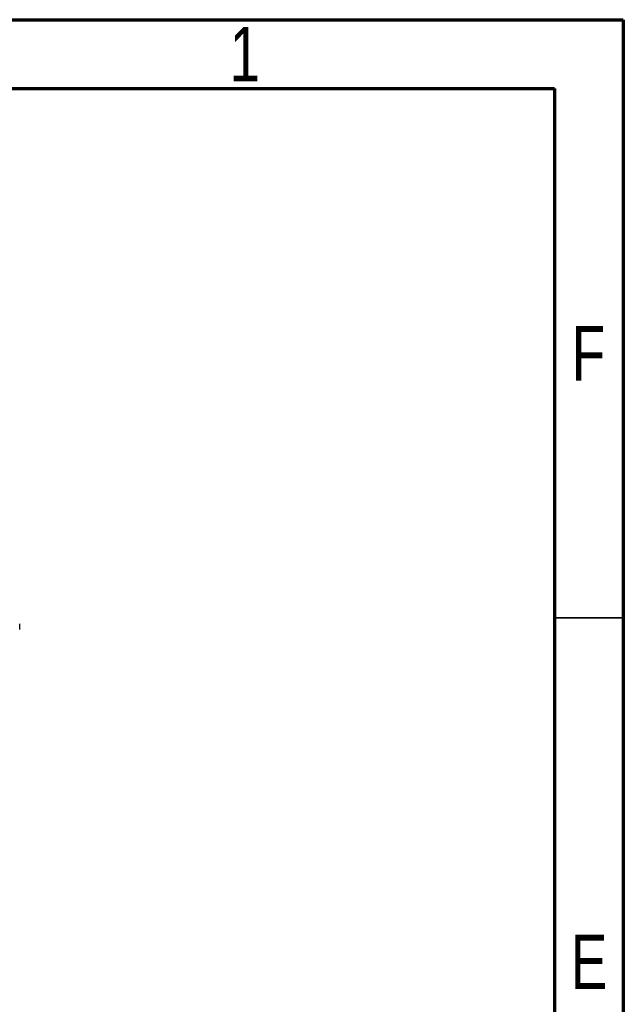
# Model space of a CAD drawing. Header units: millimetres. Extents: x 15 to 415, y 5 to 292.
# Tile 58 of 58: x 371 to 415, y 220 to 292. Entities that reach past the tile are written whole.
import ezdxf

# ---------------------------------------------------------------- set-up
doc = ezdxf.new("R2010")
doc.units = ezdxf.units.MM
doc.styles.add('SLDTEXTSTYLE0', font='TXT', dxfattribs={"width": 0.75})

msp = doc.modelspace()

# ---------------------------------------------------------------- linework, layer by layer
at = {"color": 7, "linetype": 'Continuous', "lineweight": 70}
for p, q in [((15, 292), (415, 292)), ((415, 292), (415, 5)), ((20, 287), (410, 287)), ((410, 287), (410, 10))]:
    msp.add_line(p, q, dxfattribs=at)
at = {"color": 7, "linetype": 'Continuous', "lineweight": 35}
msp.add_line((410, 248.5), (415, 248.5), dxfattribs=at)
at = {"color": 7, "linetype": 'Continuous', "lineweight": 25}
msp.add_line((371.07993, 247.668225), (371.07993, 248.076618), dxfattribs=at)

# ---------------------------------------------------------------- texts
at = {"color": 7, "linetype": 'Continuous', "lineweight": 0, "char_height": 3.96875, "attachment_point": 2, "style": 'SLDTEXTSTYLE0'}
for s, insert in [('1', (387.460037, 291.475836)), ('F', (412.45774, 269.725836)), ('E', (412.507809, 225.475836))]:
    msp.add_mtext(s, dxfattribs=dict(at, insert=insert))

doc.saveas('drawing.dxf')
